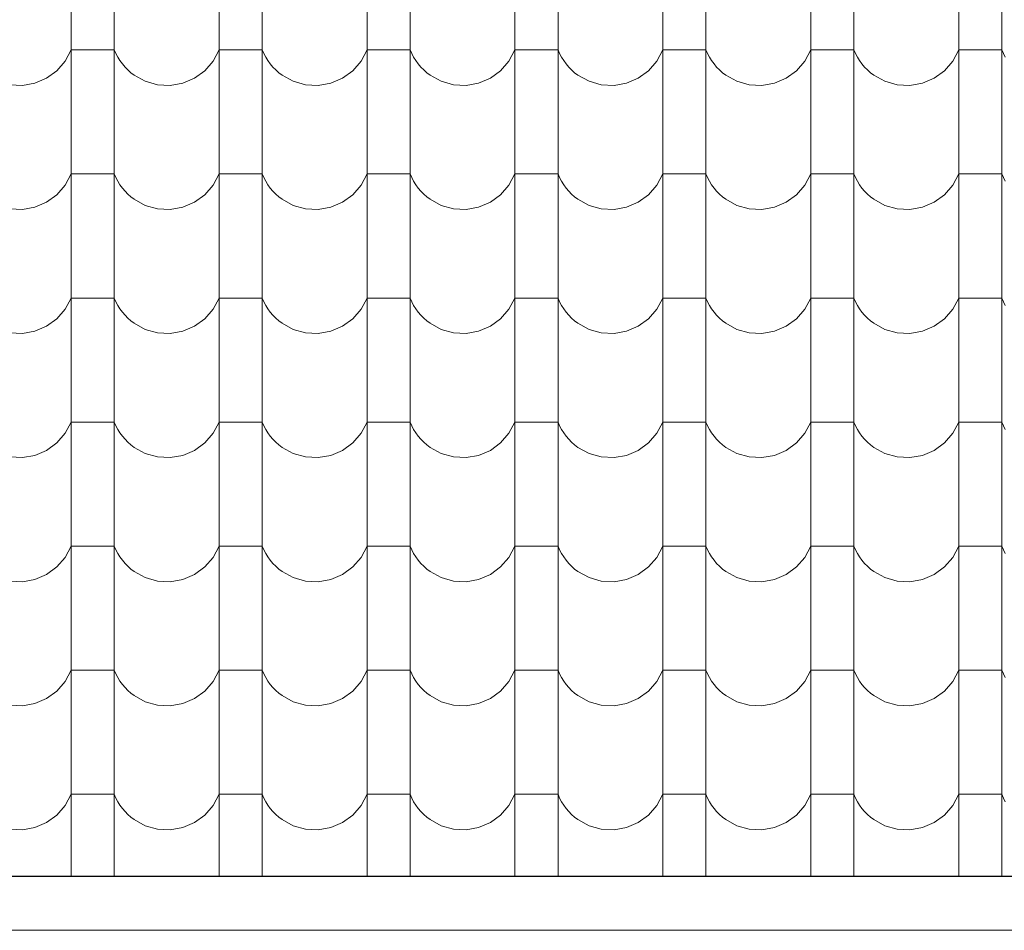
# Model space of a CAD drawing. Header units: millimetres. Extents: x -61343 to 9939, y -6894 to 7453.
# Tile 239 of 255: x 3297 to 3517, y -3588 to -3385. Entities that reach past the tile are written whole.
import ezdxf

# ---------------------------------------------------------------- set-up
doc = ezdxf.new("R2010")
doc.units = ezdxf.units.MM
doc.header["$MEASUREMENT"] = 0
doc.layers.add('810-G Ogólne', color=7, linetype='Continuous')
doc.layers.add('990-D Import IFC', color=7, linetype='Continuous')

# ---------------------------------------------------------------- blocks, each defined once
blk = doc.blocks.new('*X1822', base_point=(515069.4, 47309.9))
at = {"layer": '990-D Import IFC', "color": 251, "linetype": 'Continuous', "lineweight": 13, "true_color": 0x6a6a6a}
for p, q in [((543071.4, -17785.1), (543071.4, -18062.1)), ((543167.5, -17785.1), (543167.5, -18062.1)), ((543401.4, -17785.1), (543401.4, -18062.1)), ((543497.5, -17785.1), (543497.5, -18062.1)), ((543731.4, -17785.1), (543731.4, -18062.1)), ((543827.5, -17785.1), (543827.5, -18062.1)), ((544061.4, -17785.1), (544061.4, -18062.1)), ((544157.5, -17785.1), (544157.5, -18062.1)), ((544391.4, -17785.1), (544391.4, -18062.1)), ((544487.5, -17785.1), (544487.5, -18062.1)), ((544721.4, -17785.1), (544721.4, -18062.1)), ((544817.5, -17785.1), (544817.5, -18062.1)), ((545051.4, -17785.1), (545051.4, -18062.1)), ((545147.5, -17785.1), (545147.5, -18062.1)), ((543058.1, -17918.2), (543071.4, -17893.2)), ((543119.4, -17893.2), (543071.4, -17893.2)), ((543167.5, -17893.2), (543119.4, -17893.2)), ((543167.5, -17893.2), (543171.1, -17901.5)), ((543171.1, -17901.5), (543175.4, -17909.6)), ((543388.1, -17918.2), (543401.4, -17893.2)), ((543449.4, -17893.2), (543401.4, -17893.2)), ((543497.5, -17893.2), (543449.4, -17893.2)), ((543497.5, -17893.2), (543501.1, -17901.5)), ((543501.1, -17901.5), (543505.4, -17909.6)), ((543718.1, -17918.2), (543731.4, -17893.2)), ((543779.4, -17893.2), (543731.4, -17893.2)), ((543827.5, -17893.2), (543779.4, -17893.2)), ((543827.5, -17893.2), (543831.1, -17901.5)), ((543831.1, -17901.5), (543835.4, -17909.6)), ((544048.1, -17918.2), (544061.4, -17893.2)), ((544109.4, -17893.2), (544061.4, -17893.2)), ((544157.5, -17893.2), (544109.4, -17893.2)), ((544157.5, -17893.2), (544161.1, -17901.5)), ((544161.1, -17901.5), (544165.4, -17909.6)), ((544378.1, -17918.2), (544391.4, -17893.2)), ((544439.4, -17893.2), (544391.4, -17893.2)), ((544487.5, -17893.2), (544439.4, -17893.2)), ((544487.5, -17893.2), (544491.1, -17901.5)), ((544491.1, -17901.5), (544495.4, -17909.6)), ((544708.1, -17918.2), (544721.4, -17893.2)), ((544769.4, -17893.2), (544721.4, -17893.2)), ((544817.5, -17893.2), (544769.4, -17893.2)), ((544817.5, -17893.2), (544821.1, -17901.5)), ((544821.1, -17901.5), (544825.4, -17909.6)), ((545038.1, -17918.2), (545051.4, -17893.2)), ((545099.4, -17893.2), (545051.4, -17893.2)), ((545147.5, -17893.2), (545099.4, -17893.2)), ((545147.5, -17893.2), (545151.1, -17901.5)), ((545151.1, -17901.5), (545155.4, -17909.6)), ((543039.4, -17939.7), (543058.1, -17918.2)), ((543175.4, -17909.6), (543180.2, -17917.3)), ((543180.2, -17917.3), (543185.5, -17924.7)), ((543185.5, -17924.7), (543191.4, -17931.6)), ((543369.4, -17939.7), (543388.1, -17918.2)), ((543505.4, -17909.6), (543510.2, -17917.3)), ((543510.2, -17917.3), (543515.5, -17924.7)), ((543515.5, -17924.7), (543521.4, -17931.6)), ((543699.4, -17939.7), (543718.1, -17918.2)), ((543835.4, -17909.6), (543840.2, -17917.3)), ((543840.2, -17917.3), (543845.5, -17924.7)), ((543845.5, -17924.7), (543851.4, -17931.6)), ((544029.4, -17939.7), (544048.1, -17918.2)), ((544165.4, -17909.6), (544170.2, -17917.3)), ((544170.2, -17917.3), (544175.5, -17924.7)), ((544175.5, -17924.7), (544181.4, -17931.6)), ((544359.4, -17939.7), (544378.1, -17918.2)), ((544495.4, -17909.6), (544500.2, -17917.3)), ((544500.2, -17917.3), (544505.5, -17924.7)), ((544505.5, -17924.7), (544511.4, -17931.6)), ((544689.4, -17939.7), (544708.1, -17918.2)), ((544825.4, -17909.6), (544830.2, -17917.3)), ((544830.2, -17917.3), (544835.5, -17924.7)), ((544835.5, -17924.7), (544841.4, -17931.6)), ((545019.4, -17939.7), (545038.1, -17918.2)), ((543016.5, -17956.4), (543039.4, -17939.7)), ((543191.4, -17931.6), (543197.8, -17938.1)), ((543197.8, -17938.1), (543204.6, -17944.2)), ((543204.6, -17944.2), (543211.9, -17949.7)), ((543346.5, -17956.4), (543369.4, -17939.7)), ((543521.4, -17931.6), (543527.8, -17938.1)), ((543527.8, -17938.1), (543534.6, -17944.2)), ((543534.6, -17944.2), (543541.9, -17949.7)), ((543676.5, -17956.4), (543699.4, -17939.7)), ((543851.4, -17931.6), (543857.8, -17938.1)), ((543857.8, -17938.1), (543864.6, -17944.2)), ((543864.6, -17944.2), (543871.9, -17949.7)), ((544006.5, -17956.4), (544029.4, -17939.7)), ((544181.4, -17931.6), (544187.8, -17938.1)), ((544187.8, -17938.1), (544194.6, -17944.2)), ((544194.6, -17944.2), (544201.9, -17949.7)), ((544336.5, -17956.4), (544359.4, -17939.7)), ((544511.4, -17931.6), (544517.8, -17938.1)), ((544517.8, -17938.1), (544524.6, -17944.2)), ((544524.6, -17944.2), (544531.9, -17949.7)), ((544666.5, -17956.4), (544689.4, -17939.7)), ((544841.4, -17931.6), (544847.8, -17938.1)), ((544847.8, -17938.1), (544854.6, -17944.2)), ((544854.6, -17944.2), (544861.9, -17949.7)), ((544996.5, -17956.4), (545019.4, -17939.7)), ((542962.4, -17972.5), (542990.4, -17967.5)), ((542990.4, -17967.5), (543016.5, -17956.4)), ((543211.9, -17949.7), (543236.7, -17963.4)), ((543236.7, -17963.4), (543264.1, -17971.1)), ((543292.4, -17972.5), (543320.4, -17967.5)), ((543320.4, -17967.5), (543346.5, -17956.4)), ((543541.9, -17949.7), (543566.7, -17963.4)), ((543566.7, -17963.4), (543594.1, -17971.1)), ((543622.4, -17972.5), (543650.4, -17967.5)), ((543650.4, -17967.5), (543676.5, -17956.4)), ((543871.9, -17949.7), (543896.7, -17963.4)), ((543896.7, -17963.4), (543924.1, -17971.1)), ((543952.4, -17972.5), (543980.4, -17967.5)), ((543980.4, -17967.5), (544006.5, -17956.4)), ((544201.9, -17949.7), (544226.7, -17963.4)), ((544226.7, -17963.4), (544254.1, -17971.1)), ((544282.4, -17972.5), (544310.4, -17967.5)), ((544310.4, -17967.5), (544336.5, -17956.4)), ((544531.9, -17949.7), (544556.7, -17963.4)), ((544556.7, -17963.4), (544584.1, -17971.1)), ((544612.4, -17972.5), (544640.4, -17967.5)), ((544640.4, -17967.5), (544666.5, -17956.4)), ((544861.9, -17949.7), (544886.7, -17963.4)), ((544886.7, -17963.4), (544914.1, -17971.1)), ((544942.4, -17972.5), (544970.4, -17967.5)), ((544970.4, -17967.5), (544996.5, -17956.4)), ((542934.1, -17971.1), (542962.4, -17972.5)), ((543264.1, -17971.1), (543292.4, -17972.5)), ((543594.1, -17971.1), (543622.4, -17972.5)), ((543924.1, -17971.1), (543952.4, -17972.5)), ((544254.1, -17971.1), (544282.4, -17972.5)), ((544584.1, -17971.1), (544612.4, -17972.5)), ((544914.1, -17971.1), (544942.4, -17972.5)), ((543071.4, -18062.1), (543071.4, -18339.1)), ((543167.5, -18062.1), (543167.5, -18339.1)), ((543401.4, -18062.1), (543401.4, -18339.1)), ((543497.5, -18062.1), (543497.5, -18339.1)), ((543731.4, -18062.1), (543731.4, -18339.1)), ((543827.5, -18062.1), (543827.5, -18339.1)), ((544061.4, -18062.1), (544061.4, -18339.1)), ((544157.5, -18062.1), (544157.5, -18339.1)), ((544391.4, -18062.1), (544391.4, -18339.1)), ((544487.5, -18062.1), (544487.5, -18339.1)), ((544721.4, -18062.1), (544721.4, -18339.1)), ((544817.5, -18062.1), (544817.5, -18339.1)), ((545051.4, -18062.1), (545051.4, -18339.1)), ((545147.5, -18062.1), (545147.5, -18339.1)), ((543058.1, -18195.2), (543071.4, -18170.2)), ((543119.4, -18170.2), (543071.4, -18170.2)), ((543167.5, -18170.2), (543119.4, -18170.2)), ((543167.5, -18170.2), (543171.1, -18178.5)), ((543171.1, -18178.5), (543175.4, -18186.6)), ((543175.4, -18186.6), (543180.2, -18194.3)), ((543388.1, -18195.2), (543401.4, -18170.2)), ((543449.4, -18170.2), (543401.4, -18170.2)), ((543497.5, -18170.2), (543449.4, -18170.2)), ((543497.5, -18170.2), (543501.1, -18178.5)), ((543501.1, -18178.5), (543505.4, -18186.6)), ((543505.4, -18186.6), (543510.2, -18194.3)), ((543718.1, -18195.2), (543731.4, -18170.2)), ((543779.4, -18170.2), (543731.4, -18170.2)), ((543827.5, -18170.2), (543779.4, -18170.2)), ((543827.5, -18170.2), (543831.1, -18178.5)), ((543831.1, -18178.5), (543835.4, -18186.6)), ((543835.4, -18186.6), (543840.2, -18194.3)), ((544048.1, -18195.2), (544061.4, -18170.2)), ((544109.4, -18170.2), (544061.4, -18170.2)), ((544157.5, -18170.2), (544109.4, -18170.2)), ((544157.5, -18170.2), (544161.1, -18178.5)), ((544161.1, -18178.5), (544165.4, -18186.6)), ((544165.4, -18186.6), (544170.2, -18194.3)), ((544378.1, -18195.2), (544391.4, -18170.2)), ((544439.4, -18170.2), (544391.4, -18170.2)), ((544487.5, -18170.2), (544439.4, -18170.2)), ((544487.5, -18170.2), (544491.1, -18178.5)), ((544491.1, -18178.5), (544495.4, -18186.6)), ((544495.4, -18186.6), (544500.2, -18194.3)), ((544708.1, -18195.2), (544721.4, -18170.2)), ((544769.4, -18170.2), (544721.4, -18170.2)), ((544817.5, -18170.2), (544769.4, -18170.2)), ((544817.5, -18170.2), (544821.1, -18178.5)), ((544821.1, -18178.5), (544825.4, -18186.6)), ((544825.4, -18186.6), (544830.2, -18194.3)), ((545038.1, -18195.2), (545051.4, -18170.2)), ((545099.4, -18170.2), (545051.4, -18170.2)), ((545147.5, -18170.2), (545099.4, -18170.2)), ((545147.5, -18170.2), (545151.1, -18178.5)), ((545151.1, -18178.5), (545155.4, -18186.6)), ((543039.4, -18216.7), (543058.1, -18195.2)), ((543180.2, -18194.3), (543185.5, -18201.7)), ((543185.5, -18201.7), (543191.4, -18208.6)), ((543191.4, -18208.6), (543197.8, -18215.1)), ((543369.4, -18216.7), (543388.1, -18195.2)), ((543510.2, -18194.3), (543515.5, -18201.7)), ((543515.5, -18201.7), (543521.4, -18208.6)), ((543521.4, -18208.6), (543527.8, -18215.1)), ((543699.4, -18216.7), (543718.1, -18195.2)), ((543840.2, -18194.3), (543845.5, -18201.7)), ((543845.5, -18201.7), (543851.4, -18208.6)), ((543851.4, -18208.6), (543857.8, -18215.1)), ((544029.4, -18216.7), (544048.1, -18195.2)), ((544170.2, -18194.3), (544175.5, -18201.7)), ((544175.5, -18201.7), (544181.4, -18208.6)), ((544181.4, -18208.6), (544187.8, -18215.1)), ((544359.4, -18216.7), (544378.1, -18195.2)), ((544500.2, -18194.3), (544505.5, -18201.7)), ((544505.5, -18201.7), (544511.4, -18208.6)), ((544511.4, -18208.6), (544517.8, -18215.1)), ((544689.4, -18216.7), (544708.1, -18195.2)), ((544830.2, -18194.3), (544835.5, -18201.7)), ((544835.5, -18201.7), (544841.4, -18208.6)), ((544841.4, -18208.6), (544847.8, -18215.1)), ((545019.4, -18216.7), (545038.1, -18195.2)), ((543016.5, -18233.4), (543039.4, -18216.7)), ((543197.8, -18215.1), (543204.6, -18221.2)), ((543204.6, -18221.2), (543211.9, -18226.7)), ((543211.9, -18226.7), (543236.7, -18240.4)), ((543346.5, -18233.4), (543369.4, -18216.7)), ((543527.8, -18215.1), (543534.6, -18221.2)), ((543534.6, -18221.2), (543541.9, -18226.7)), ((543541.9, -18226.7), (543566.7, -18240.4)), ((543676.5, -18233.4), (543699.4, -18216.7)), ((543857.8, -18215.1), (543864.6, -18221.2)), ((543864.6, -18221.2), (543871.9, -18226.7)), ((543871.9, -18226.7), (543896.7, -18240.4)), ((544006.5, -18233.4), (544029.4, -18216.7)), ((544187.8, -18215.1), (544194.6, -18221.2)), ((544194.6, -18221.2), (544201.9, -18226.7)), ((544201.9, -18226.7), (544226.7, -18240.4)), ((544336.5, -18233.4), (544359.4, -18216.7)), ((544517.8, -18215.1), (544524.6, -18221.2)), ((544524.6, -18221.2), (544531.9, -18226.7)), ((544531.9, -18226.7), (544556.7, -18240.4)), ((544666.5, -18233.4), (544689.4, -18216.7)), ((544847.8, -18215.1), (544854.6, -18221.2)), ((544854.6, -18221.2), (544861.9, -18226.7)), ((544861.9, -18226.7), (544886.7, -18240.4)), ((544996.5, -18233.4), (545019.4, -18216.7)), ((542934.1, -18248.1), (542962.4, -18249.5)), ((542962.4, -18249.5), (542990.4, -18244.5)), ((542990.4, -18244.5), (543016.5, -18233.4)), ((543236.7, -18240.4), (543264.1, -18248.1)), ((543264.1, -18248.1), (543292.4, -18249.5)), ((543292.4, -18249.5), (543320.4, -18244.5)), ((543320.4, -18244.5), (543346.5, -18233.4)), ((543566.7, -18240.4), (543594.1, -18248.1)), ((543594.1, -18248.1), (543622.4, -18249.5)), ((543622.4, -18249.5), (543650.4, -18244.5)), ((543650.4, -18244.5), (543676.5, -18233.4)), ((543896.7, -18240.4), (543924.1, -18248.1)), ((543924.1, -18248.1), (543952.4, -18249.5)), ((543952.4, -18249.5), (543980.4, -18244.5)), ((543980.4, -18244.5), (544006.5, -18233.4)), ((544226.7, -18240.4), (544254.1, -18248.1)), ((544254.1, -18248.1), (544282.4, -18249.5)), ((544282.4, -18249.5), (544310.4, -18244.5)), ((544310.4, -18244.5), (544336.5, -18233.4)), ((544556.7, -18240.4), (544584.1, -18248.1)), ((544584.1, -18248.1), (544612.4, -18249.5)), ((544612.4, -18249.5), (544640.4, -18244.5)), ((544640.4, -18244.5), (544666.5, -18233.4)), ((544886.7, -18240.4), (544914.1, -18248.1)), ((544914.1, -18248.1), (544942.4, -18249.5)), ((544942.4, -18249.5), (544970.4, -18244.5)), ((544970.4, -18244.5), (544996.5, -18233.4)), ((543071.4, -18339.1), (543071.4, -18616.1)), ((543167.5, -18339.1), (543167.5, -18616.1)), ((543401.4, -18339.1), (543401.4, -18616.1)), ((543497.5, -18339.1), (543497.5, -18616.1)), ((543731.4, -18339.1), (543731.4, -18616.1)), ((543827.5, -18339.1), (543827.5, -18616.1)), ((544061.4, -18339.1), (544061.4, -18616.1)), ((544157.5, -18339.1), (544157.5, -18616.1)), ((544391.4, -18339.1), (544391.4, -18616.1)), ((544487.5, -18339.1), (544487.5, -18616.1)), ((544721.4, -18339.1), (544721.4, -18616.1)), ((544817.5, -18339.1), (544817.5, -18616.1)), ((545051.4, -18339.1), (545051.4, -18616.1)), ((545147.5, -18339.1), (545147.5, -18616.1)), ((543058.1, -18472.2), (543071.4, -18447.2)), ((543119.4, -18447.2), (543071.4, -18447.2)), ((543167.5, -18447.2), (543119.4, -18447.2)), ((543167.5, -18447.2), (543171.1, -18455.5)), ((543388.1, -18472.2), (543401.4, -18447.2)), ((543449.4, -18447.2), (543401.4, -18447.2)), ((543497.5, -18447.2), (543449.4, -18447.2)), ((543497.5, -18447.2), (543501.1, -18455.5)), ((543718.1, -18472.2), (543731.4, -18447.2)), ((543779.4, -18447.2), (543731.4, -18447.2)), ((543827.5, -18447.2), (543779.4, -18447.2)), ((543827.5, -18447.2), (543831.1, -18455.5)), ((544048.1, -18472.2), (544061.4, -18447.2)), ((544109.4, -18447.2), (544061.4, -18447.2)), ((544157.5, -18447.2), (544109.4, -18447.2)), ((544157.5, -18447.2), (544161.1, -18455.5)), ((544378.1, -18472.2), (544391.4, -18447.2)), ((544439.4, -18447.2), (544391.4, -18447.2)), ((544487.5, -18447.2), (544439.4, -18447.2)), ((544487.5, -18447.2), (544491.1, -18455.5)), ((544708.1, -18472.2), (544721.4, -18447.2)), ((544769.4, -18447.2), (544721.4, -18447.2)), ((544817.5, -18447.2), (544769.4, -18447.2)), ((544817.5, -18447.2), (544821.1, -18455.5)), ((545038.1, -18472.2), (545051.4, -18447.2)), ((545099.4, -18447.2), (545051.4, -18447.2)), ((545147.5, -18447.2), (545099.4, -18447.2)), ((545147.5, -18447.2), (545151.1, -18455.5)), ((543039.4, -18493.7), (543058.1, -18472.2)), ((543171.1, -18455.5), (543175.4, -18463.6)), ((543175.4, -18463.6), (543180.2, -18471.3)), ((543180.2, -18471.3), (543185.5, -18478.7)), ((543369.4, -18493.7), (543388.1, -18472.2)), ((543501.1, -18455.5), (543505.4, -18463.6)), ((543505.4, -18463.6), (543510.2, -18471.3)), ((543510.2, -18471.3), (543515.5, -18478.7)), ((543699.4, -18493.7), (543718.1, -18472.2)), ((543831.1, -18455.5), (543835.4, -18463.6)), ((543835.4, -18463.6), (543840.2, -18471.3)), ((543840.2, -18471.3), (543845.5, -18478.7)), ((544029.4, -18493.7), (544048.1, -18472.2)), ((544161.1, -18455.5), (544165.4, -18463.6)), ((544165.4, -18463.6), (544170.2, -18471.3)), ((544170.2, -18471.3), (544175.5, -18478.7)), ((544359.4, -18493.7), (544378.1, -18472.2)), ((544491.1, -18455.5), (544495.4, -18463.6)), ((544495.4, -18463.6), (544500.2, -18471.3)), ((544500.2, -18471.3), (544505.5, -18478.7)), ((544689.4, -18493.7), (544708.1, -18472.2)), ((544821.1, -18455.5), (544825.4, -18463.6)), ((544825.4, -18463.6), (544830.2, -18471.3)), ((544830.2, -18471.3), (544835.5, -18478.7)), ((545019.4, -18493.7), (545038.1, -18472.2)), ((545151.1, -18455.5), (545155.4, -18463.6)), ((543016.5, -18510.4), (543039.4, -18493.7)), ((543185.5, -18478.7), (543191.4, -18485.6)), ((543191.4, -18485.6), (543197.8, -18492.1)), ((543197.8, -18492.1), (543204.6, -18498.2)), ((543346.5, -18510.4), (543369.4, -18493.7)), ((543515.5, -18478.7), (543521.4, -18485.6)), ((543521.4, -18485.6), (543527.8, -18492.1)), ((543527.8, -18492.1), (543534.6, -18498.2)), ((543676.5, -18510.4), (543699.4, -18493.7)), ((543845.5, -18478.7), (543851.4, -18485.6)), ((543851.4, -18485.6), (543857.8, -18492.1)), ((543857.8, -18492.1), (543864.6, -18498.2)), ((544006.5, -18510.4), (544029.4, -18493.7)), ((544175.5, -18478.7), (544181.4, -18485.6)), ((544181.4, -18485.6), (544187.8, -18492.1)), ((544187.8, -18492.1), (544194.6, -18498.2)), ((544336.5, -18510.4), (544359.4, -18493.7)), ((544505.5, -18478.7), (544511.4, -18485.6)), ((544511.4, -18485.6), (544517.8, -18492.1)), ((544517.8, -18492.1), (544524.6, -18498.2)), ((544666.5, -18510.4), (544689.4, -18493.7)), ((544835.5, -18478.7), (544841.4, -18485.6)), ((544841.4, -18485.6), (544847.8, -18492.1)), ((544847.8, -18492.1), (544854.6, -18498.2)), ((544996.5, -18510.4), (545019.4, -18493.7)), ((542990.4, -18521.5), (543016.5, -18510.4)), ((543204.6, -18498.2), (543211.9, -18503.7)), ((543211.9, -18503.7), (543236.7, -18517.4)), ((543236.7, -18517.4), (543264.1, -18525.1)), ((543320.4, -18521.5), (543346.5, -18510.4)), ((543534.6, -18498.2), (543541.9, -18503.7)), ((543541.9, -18503.7), (543566.7, -18517.4)), ((543566.7, -18517.4), (543594.1, -18525.1)), ((543650.4, -18521.5), (543676.5, -18510.4)), ((543864.6, -18498.2), (543871.9, -18503.7)), ((543871.9, -18503.7), (543896.7, -18517.4)), ((543896.7, -18517.4), (543924.1, -18525.1)), ((543980.4, -18521.5), (544006.5, -18510.4)), ((544194.6, -18498.2), (544201.9, -18503.7)), ((544201.9, -18503.7), (544226.7, -18517.4)), ((544226.7, -18517.4), (544254.1, -18525.1)), ((544310.4, -18521.5), (544336.5, -18510.4)), ((544524.6, -18498.2), (544531.9, -18503.7)), ((544531.9, -18503.7), (544556.7, -18517.4)), ((544556.7, -18517.4), (544584.1, -18525.1)), ((544640.4, -18521.5), (544666.5, -18510.4)), ((544854.6, -18498.2), (544861.9, -18503.7)), ((544861.9, -18503.7), (544886.7, -18517.4)), ((544886.7, -18517.4), (544914.1, -18525.1)), ((544970.4, -18521.5), (544996.5, -18510.4)), ((542934.1, -18525.1), (542962.4, -18526.5)), ((542962.4, -18526.5), (542990.4, -18521.5)), ((543264.1, -18525.1), (543292.4, -18526.5)), ((543292.4, -18526.5), (543320.4, -18521.5)), ((543594.1, -18525.1), (543622.4, -18526.5)), ((543622.4, -18526.5), (543650.4, -18521.5)), ((543924.1, -18525.1), (543952.4, -18526.5)), ((543952.4, -18526.5), (543980.4, -18521.5)), ((544254.1, -18525.1), (544282.4, -18526.5)), ((544282.4, -18526.5), (544310.4, -18521.5)), ((544584.1, -18525.1), (544612.4, -18526.5)), ((544612.4, -18526.5), (544640.4, -18521.5)), ((544914.1, -18525.1), (544942.4, -18526.5)), ((544942.4, -18526.5), (544970.4, -18521.5)), ((543071.4, -18616.1), (543071.4, -18893.1)), ((543167.5, -18616.1), (543167.5, -18893.1)), ((543401.4, -18616.1), (543401.4, -18893.1)), ((543497.5, -18616.1), (543497.5, -18893.1)), ((543731.4, -18616.1), (543731.4, -18893.1)), ((543827.5, -18616.1), (543827.5, -18893.1)), ((544061.4, -18616.1), (544061.4, -18893.1)), ((544157.5, -18616.1), (544157.5, -18893.1)), ((544391.4, -18616.1), (544391.4, -18893.1)), ((544487.5, -18616.1), (544487.5, -18893.1)), ((544721.4, -18616.1), (544721.4, -18893.1)), ((544817.5, -18616.1), (544817.5, -18893.1)), ((545051.4, -18616.1), (545051.4, -18893.1)), ((545147.5, -18616.1), (545147.5, -18893.1)), ((543058.1, -18749.2), (543071.4, -18724.2)), ((543119.4, -18724.2), (543071.4, -18724.2)), ((543167.5, -18724.2), (543119.4, -18724.2)), ((543167.5, -18724.2), (543171.1, -18732.5)), ((543171.1, -18732.5), (543175.4, -18740.6)), ((543388.1, -18749.2), (543401.4, -18724.2)), ((543449.4, -18724.2), (543401.4, -18724.2)), ((543497.5, -18724.2), (543449.4, -18724.2)), ((543497.5, -18724.2), (543501.1, -18732.5)), ((543501.1, -18732.5), (543505.4, -18740.6)), ((543718.1, -18749.2), (543731.4, -18724.2)), ((543779.4, -18724.2), (543731.4, -18724.2)), ((543827.5, -18724.2), (543779.4, -18724.2)), ((543827.5, -18724.2), (543831.1, -18732.5)), ((543831.1, -18732.5), (543835.4, -18740.6)), ((544048.1, -18749.2), (544061.4, -18724.2)), ((544109.4, -18724.2), (544061.4, -18724.2)), ((544157.5, -18724.2), (544109.4, -18724.2)), ((544157.5, -18724.2), (544161.1, -18732.5)), ((544161.1, -18732.5), (544165.4, -18740.6)), ((544378.1, -18749.2), (544391.4, -18724.2)), ((544439.4, -18724.2), (544391.4, -18724.2)), ((544487.5, -18724.2), (544439.4, -18724.2)), ((544487.5, -18724.2), (544491.1, -18732.5)), ((544491.1, -18732.5), (544495.4, -18740.6)), ((544708.1, -18749.2), (544721.4, -18724.2)), ((544769.4, -18724.2), (544721.4, -18724.2)), ((544817.5, -18724.2), (544769.4, -18724.2)), ((544817.5, -18724.2), (544821.1, -18732.5)), ((544821.1, -18732.5), (544825.4, -18740.6)), ((545038.1, -18749.2), (545051.4, -18724.2)), ((545099.4, -18724.2), (545051.4, -18724.2)), ((545147.5, -18724.2), (545099.4, -18724.2)), ((545147.5, -18724.2), (545151.1, -18732.5)), ((545151.1, -18732.5), (545155.4, -18740.6)), ((543039.4, -18770.7), (543058.1, -18749.2)), ((543175.4, -18740.6), (543180.2, -18748.3)), ((543180.2, -18748.3), (543185.5, -18755.7)), ((543185.5, -18755.7), (543191.4, -18762.6)), ((543369.4, -18770.7), (543388.1, -18749.2)), ((543505.4, -18740.6), (543510.2, -18748.3)), ((543510.2, -18748.3), (543515.5, -18755.7)), ((543515.5, -18755.7), (543521.4, -18762.6)), ((543699.4, -18770.7), (543718.1, -18749.2)), ((543835.4, -18740.6), (543840.2, -18748.3)), ((543840.2, -18748.3), (543845.5, -18755.7)), ((543845.5, -18755.7), (543851.4, -18762.6)), ((544029.4, -18770.7), (544048.1, -18749.2)), ((544165.4, -18740.6), (544170.2, -18748.3)), ((544170.2, -18748.3), (544175.5, -18755.7)), ((544175.5, -18755.7), (544181.4, -18762.6)), ((544359.4, -18770.7), (544378.1, -18749.2)), ((544495.4, -18740.6), (544500.2, -18748.3)), ((544500.2, -18748.3), (544505.5, -18755.7)), ((544505.5, -18755.7), (544511.4, -18762.6)), ((544689.4, -18770.7), (544708.1, -18749.2)), ((544825.4, -18740.6), (544830.2, -18748.3)), ((544830.2, -18748.3), (544835.5, -18755.7)), ((544835.5, -18755.7), (544841.4, -18762.6)), ((545019.4, -18770.7), (545038.1, -18749.2)), ((543016.5, -18787.4), (543039.4, -18770.7)), ((543191.4, -18762.6), (543197.8, -18769.1)), ((543197.8, -18769.1), (543204.6, -18775.2)), ((543204.6, -18775.2), (543211.9, -18780.7)), ((543211.9, -18780.7), (543236.7, -18794.4)), ((543346.5, -18787.4), (543369.4, -18770.7)), ((543521.4, -18762.6), (543527.8, -18769.1)), ((543527.8, -18769.1), (543534.6, -18775.2)), ((543534.6, -18775.2), (543541.9, -18780.7)), ((543541.9, -18780.7), (543566.7, -18794.4)), ((543676.5, -18787.4), (543699.4, -18770.7)), ((543851.4, -18762.6), (543857.8, -18769.1)), ((543857.8, -18769.1), (543864.6, -18775.2)), ((543864.6, -18775.2), (543871.9, -18780.7)), ((543871.9, -18780.7), (543896.7, -18794.4)), ((544006.5, -18787.4), (544029.4, -18770.7)), ((544181.4, -18762.6), (544187.8, -18769.1)), ((544187.8, -18769.1), (544194.6, -18775.2)), ((544194.6, -18775.2), (544201.9, -18780.7)), ((544201.9, -18780.7), (544226.7, -18794.4)), ((544336.5, -18787.4), (544359.4, -18770.7)), ((544511.4, -18762.6), (544517.8, -18769.1)), ((544517.8, -18769.1), (544524.6, -18775.2)), ((544524.6, -18775.2), (544531.9, -18780.7)), ((544531.9, -18780.7), (544556.7, -18794.4)), ((544666.5, -18787.4), (544689.4, -18770.7)), ((544841.4, -18762.6), (544847.8, -18769.1)), ((544847.8, -18769.1), (544854.6, -18775.2)), ((544854.6, -18775.2), (544861.9, -18780.7)), ((544861.9, -18780.7), (544886.7, -18794.4)), ((544996.5, -18787.4), (545019.4, -18770.7)), ((542934.1, -18802.1), (542962.4, -18803.5)), ((542962.4, -18803.5), (542990.4, -18798.5)), ((542990.4, -18798.5), (543016.5, -18787.4)), ((543236.7, -18794.4), (543264.1, -18802.1)), ((543264.1, -18802.1), (543292.4, -18803.5)), ((543292.4, -18803.5), (543320.4, -18798.5)), ((543320.4, -18798.5), (543346.5, -18787.4)), ((543566.7, -18794.4), (543594.1, -18802.1)), ((543594.1, -18802.1), (543622.4, -18803.5)), ((543622.4, -18803.5), (543650.4, -18798.5)), ((543650.4, -18798.5), (543676.5, -18787.4)), ((543896.7, -18794.4), (543924.1, -18802.1)), ((543924.1, -18802.1), (543952.4, -18803.5)), ((543952.4, -18803.5), (543980.4, -18798.5)), ((543980.4, -18798.5), (544006.5, -18787.4)), ((544226.7, -18794.4), (544254.1, -18802.1)), ((544254.1, -18802.1), (544282.4, -18803.5)), ((544282.4, -18803.5), (544310.4, -18798.5)), ((544310.4, -18798.5), (544336.5, -18787.4)), ((544556.7, -18794.4), (544584.1, -18802.1)), ((544584.1, -18802.1), (544612.4, -18803.5)), ((544612.4, -18803.5), (544640.4, -18798.5)), ((544640.4, -18798.5), (544666.5, -18787.4)), ((544886.7, -18794.4), (544914.1, -18802.1)), ((544914.1, -18802.1), (544942.4, -18803.5)), ((544942.4, -18803.5), (544970.4, -18798.5)), ((544970.4, -18798.5), (544996.5, -18787.4)), ((543071.4, -18893.1), (543071.4, -19170.1)), ((543167.5, -18893.1), (543167.5, -19170.1)), ((543401.4, -18893.1), (543401.4, -19170.1)), ((543497.5, -18893.1), (543497.5, -19170.1)), ((543731.4, -18893.1), (543731.4, -19170.1)), ((543827.5, -18893.1), (543827.5, -19170.1)), ((544061.4, -18893.1), (544061.4, -19170.1)), ((544157.5, -18893.1), (544157.5, -19170.1)), ((544391.4, -18893.1), (544391.4, -19170.1)), ((544487.5, -18893.1), (544487.5, -19170.1)), ((544721.4, -18893.1), (544721.4, -19170.1)), ((544817.5, -18893.1), (544817.5, -19170.1)), ((545051.4, -18893.1), (545051.4, -19170.1)), ((545147.5, -18893.1), (545147.5, -19170.1)), ((543058.1, -19026.2), (543071.4, -19001.2)), ((543119.4, -19001.2), (543071.4, -19001.2)), ((543167.5, -19001.2), (543119.4, -19001.2)), ((543167.5, -19001.2), (543171.1, -19009.5)), ((543388.1, -19026.2), (543401.4, -19001.2)), ((543449.4, -19001.2), (543401.4, -19001.2)), ((543497.5, -19001.2), (543449.4, -19001.2)), ((543497.5, -19001.2), (543501.1, -19009.5)), ((543718.1, -19026.2), (543731.4, -19001.2)), ((543779.4, -19001.2), (543731.4, -19001.2)), ((543827.5, -19001.2), (543779.4, -19001.2)), ((543827.5, -19001.2), (543831.1, -19009.5)), ((544048.1, -19026.2), (544061.4, -19001.2)), ((544109.4, -19001.2), (544061.4, -19001.2)), ((544157.5, -19001.2), (544109.4, -19001.2)), ((544157.5, -19001.2), (544161.1, -19009.5)), ((544378.1, -19026.2), (544391.4, -19001.2)), ((544439.4, -19001.2), (544391.4, -19001.2)), ((544487.5, -19001.2), (544439.4, -19001.2)), ((544487.5, -19001.2), (544491.1, -19009.5)), ((544708.1, -19026.2), (544721.4, -19001.2)), ((544769.4, -19001.2), (544721.4, -19001.2)), ((544817.5, -19001.2), (544769.4, -19001.2)), ((544817.5, -19001.2), (544821.1, -19009.5)), ((545038.1, -19026.2), (545051.4, -19001.2)), ((545099.4, -19001.2), (545051.4, -19001.2)), ((545147.5, -19001.2), (545099.4, -19001.2)), ((545147.5, -19001.2), (545151.1, -19009.5)), ((543171.1, -19009.5), (543175.4, -19017.6)), ((543175.4, -19017.6), (543180.2, -19025.3)), ((543501.1, -19009.5), (543505.4, -19017.6)), ((543505.4, -19017.6), (543510.2, -19025.3)), ((543831.1, -19009.5), (543835.4, -19017.6)), ((543835.4, -19017.6), (543840.2, -19025.3)), ((544161.1, -19009.5), (544165.4, -19017.6)), ((544165.4, -19017.6), (544170.2, -19025.3)), ((544491.1, -19009.5), (544495.4, -19017.6)), ((544495.4, -19017.6), (544500.2, -19025.3)), ((544821.1, -19009.5), (544825.4, -19017.6)), ((544825.4, -19017.6), (544830.2, -19025.3)), ((545151.1, -19009.5), (545155.4, -19017.6)), ((543039.4, -19047.7), (543058.1, -19026.2)), ((543180.2, -19025.3), (543185.5, -19032.7)), ((543185.5, -19032.7), (543191.4, -19039.6)), ((543191.4, -19039.6), (543197.8, -19046.1)), ((543369.4, -19047.7), (543388.1, -19026.2)), ((543510.2, -19025.3), (543515.5, -19032.7)), ((543515.5, -19032.7), (543521.4, -19039.6)), ((543521.4, -19039.6), (543527.8, -19046.1)), ((543699.4, -19047.7), (543718.1, -19026.2)), ((543840.2, -19025.3), (543845.5, -19032.7)), ((543845.5, -19032.7), (543851.4, -19039.6)), ((543851.4, -19039.6), (543857.8, -19046.1)), ((544029.4, -19047.7), (544048.1, -19026.2)), ((544170.2, -19025.3), (544175.5, -19032.7)), ((544175.5, -19032.7), (544181.4, -19039.6)), ((544181.4, -19039.6), (544187.8, -19046.1)), ((544359.4, -19047.7), (544378.1, -19026.2)), ((544500.2, -19025.3), (544505.5, -19032.7)), ((544505.5, -19032.7), (544511.4, -19039.6)), ((544511.4, -19039.6), (544517.8, -19046.1)), ((544689.4, -19047.7), (544708.1, -19026.2)), ((544830.2, -19025.3), (544835.5, -19032.7)), ((544835.5, -19032.7), (544841.4, -19039.6)), ((544841.4, -19039.6), (544847.8, -19046.1)), ((545019.4, -19047.7), (545038.1, -19026.2)), ((542990.4, -19075.5), (543016.5, -19064.4)), ((543016.5, -19064.4), (543039.4, -19047.7)), ((543197.8, -19046.1), (543204.6, -19052.2)), ((543204.6, -19052.2), (543211.9, -19057.7)), ((543211.9, -19057.7), (543236.7, -19071.4)), ((543320.4, -19075.5), (543346.5, -19064.4)), ((543346.5, -19064.4), (543369.4, -19047.7)), ((543527.8, -19046.1), (543534.6, -19052.2)), ((543534.6, -19052.2), (543541.9, -19057.7)), ((543541.9, -19057.7), (543566.7, -19071.4)), ((543650.4, -19075.5), (543676.5, -19064.4)), ((543676.5, -19064.4), (543699.4, -19047.7)), ((543857.8, -19046.1), (543864.6, -19052.2)), ((543864.6, -19052.2), (543871.9, -19057.7)), ((543871.9, -19057.7), (543896.7, -19071.4)), ((543980.4, -19075.5), (544006.5, -19064.4)), ((544006.5, -19064.4), (544029.4, -19047.7)), ((544187.8, -19046.1), (544194.6, -19052.2)), ((544194.6, -19052.2), (544201.9, -19057.7)), ((544201.9, -19057.7), (544226.7, -19071.4)), ((544310.4, -19075.5), (544336.5, -19064.4)), ((544336.5, -19064.4), (544359.4, -19047.7)), ((544517.8, -19046.1), (544524.6, -19052.2)), ((544524.6, -19052.2), (544531.9, -19057.7)), ((544531.9, -19057.7), (544556.7, -19071.4)), ((544640.4, -19075.5), (544666.5, -19064.4)), ((544666.5, -19064.4), (544689.4, -19047.7)), ((544847.8, -19046.1), (544854.6, -19052.2)), ((544854.6, -19052.2), (544861.9, -19057.7)), ((544861.9, -19057.7), (544886.7, -19071.4)), ((544970.4, -19075.5), (544996.5, -19064.4)), ((544996.5, -19064.4), (545019.4, -19047.7)), ((542934.1, -19079.1), (542962.4, -19080.5)), ((542962.4, -19080.5), (542990.4, -19075.5)), ((543236.7, -19071.4), (543264.1, -19079.1)), ((543264.1, -19079.1), (543292.4, -19080.5)), ((543292.4, -19080.5), (543320.4, -19075.5)), ((543566.7, -19071.4), (543594.1, -19079.1)), ((543594.1, -19079.1), (543622.4, -19080.5)), ((543622.4, -19080.5), (543650.4, -19075.5)), ((543896.7, -19071.4), (543924.1, -19079.1)), ((543924.1, -19079.1), (543952.4, -19080.5)), ((543952.4, -19080.5), (543980.4, -19075.5)), ((544226.7, -19071.4), (544254.1, -19079.1)), ((544254.1, -19079.1), (544282.4, -19080.5)), ((544282.4, -19080.5), (544310.4, -19075.5)), ((544556.7, -19071.4), (544584.1, -19079.1)), ((544584.1, -19079.1), (544612.4, -19080.5)), ((544612.4, -19080.5), (544640.4, -19075.5)), ((544886.7, -19071.4), (544914.1, -19079.1)), ((544914.1, -19079.1), (544942.4, -19080.5)), ((544942.4, -19080.5), (544970.4, -19075.5)), ((543071.4, -19170.1), (543071.4, -19447.1)), ((543167.5, -19170.1), (543167.5, -19447.1)), ((543401.4, -19170.1), (543401.4, -19447.1)), ((543497.5, -19170.1), (543497.5, -19447.1)), ((543731.4, -19170.1), (543731.4, -19447.1)), ((543827.5, -19170.1), (543827.5, -19447.1)), ((544061.4, -19170.1), (544061.4, -19447.1)), ((544157.5, -19170.1), (544157.5, -19447.1)), ((544391.4, -19170.1), (544391.4, -19447.1)), ((544487.5, -19170.1), (544487.5, -19447.1)), ((544721.4, -19170.1), (544721.4, -19447.1)), ((544817.5, -19170.1), (544817.5, -19447.1)), ((545051.4, -19170.1), (545051.4, -19447.1)), ((545147.5, -19170.1), (545147.5, -19447.1)), ((543058.1, -19303.2), (543071.4, -19278.2)), ((543119.4, -19278.2), (543071.4, -19278.2)), ((543167.5, -19278.2), (543119.4, -19278.2)), ((543167.5, -19278.2), (543171.1, -19286.5)), ((543171.1, -19286.5), (543175.4, -19294.6)), ((543388.1, -19303.2), (543401.4, -19278.2)), ((543449.4, -19278.2), (543401.4, -19278.2)), ((543497.5, -19278.2), (543449.4, -19278.2)), ((543497.5, -19278.2), (543501.1, -19286.5)), ((543501.1, -19286.5), (543505.4, -19294.6)), ((543718.1, -19303.2), (543731.4, -19278.2)), ((543779.4, -19278.2), (543731.4, -19278.2)), ((543827.5, -19278.2), (543779.4, -19278.2)), ((543827.5, -19278.2), (543831.1, -19286.5)), ((543831.1, -19286.5), (543835.4, -19294.6)), ((544048.1, -19303.2), (544061.4, -19278.2)), ((544109.4, -19278.2), (544061.4, -19278.2)), ((544157.5, -19278.2), (544109.4, -19278.2)), ((544157.5, -19278.2), (544161.1, -19286.5)), ((544161.1, -19286.5), (544165.4, -19294.6)), ((544378.1, -19303.2), (544391.4, -19278.2)), ((544439.4, -19278.2), (544391.4, -19278.2)), ((544487.5, -19278.2), (544439.4, -19278.2)), ((544487.5, -19278.2), (544491.1, -19286.5)), ((544491.1, -19286.5), (544495.4, -19294.6)), ((544708.1, -19303.2), (544721.4, -19278.2)), ((544769.4, -19278.2), (544721.4, -19278.2)), ((544817.5, -19278.2), (544769.4, -19278.2)), ((544817.5, -19278.2), (544821.1, -19286.5)), ((544821.1, -19286.5), (544825.4, -19294.6)), ((545038.1, -19303.2), (545051.4, -19278.2)), ((545099.4, -19278.2), (545051.4, -19278.2)), ((545147.5, -19278.2), (545099.4, -19278.2)), ((545147.5, -19278.2), (545151.1, -19286.5)), ((545151.1, -19286.5), (545155.4, -19294.6)), ((543039.4, -19324.7), (543058.1, -19303.2)), ((543175.4, -19294.6), (543180.2, -19302.3)), ((543180.2, -19302.3), (543185.5, -19309.7)), ((543185.5, -19309.7), (543191.4, -19316.6)), ((543369.4, -19324.7), (543388.1, -19303.2)), ((543505.4, -19294.6), (543510.2, -19302.3)), ((543510.2, -19302.3), (543515.5, -19309.7)), ((543515.5, -19309.7), (543521.4, -19316.6)), ((543699.4, -19324.7), (543718.1, -19303.2)), ((543835.4, -19294.6), (543840.2, -19302.3)), ((543840.2, -19302.3), (543845.5, -19309.7)), ((543845.5, -19309.7), (543851.4, -19316.6)), ((544029.4, -19324.7), (544048.1, -19303.2)), ((544165.4, -19294.6), (544170.2, -19302.3)), ((544170.2, -19302.3), (544175.5, -19309.7)), ((544175.5, -19309.7), (544181.4, -19316.6)), ((544359.4, -19324.7), (544378.1, -19303.2)), ((544495.4, -19294.6), (544500.2, -19302.3)), ((544500.2, -19302.3), (544505.5, -19309.7)), ((544505.5, -19309.7), (544511.4, -19316.6)), ((544689.4, -19324.7), (544708.1, -19303.2)), ((544825.4, -19294.6), (544830.2, -19302.3)), ((544830.2, -19302.3), (544835.5, -19309.7)), ((544835.5, -19309.7), (544841.4, -19316.6)), ((545019.4, -19324.7), (545038.1, -19303.2)), ((543016.5, -19341.4), (543039.4, -19324.7)), ((543191.4, -19316.6), (543197.8, -19323.1)), ((543197.8, -19323.1), (543204.6, -19329.2)), ((543204.6, -19329.2), (543211.9, -19334.7)), ((543346.5, -19341.4), (543369.4, -19324.7)), ((543521.4, -19316.6), (543527.8, -19323.1)), ((543527.8, -19323.1), (543534.6, -19329.2)), ((543534.6, -19329.2), (543541.9, -19334.7)), ((543676.5, -19341.4), (543699.4, -19324.7)), ((543851.4, -19316.6), (543857.8, -19323.1)), ((543857.8, -19323.1), (543864.6, -19329.2)), ((543864.6, -19329.2), (543871.9, -19334.7)), ((544006.5, -19341.4), (544029.4, -19324.7)), ((544181.4, -19316.6), (544187.8, -19323.1)), ((544187.8, -19323.1), (544194.6, -19329.2)), ((544194.6, -19329.2), (544201.9, -19334.7)), ((544336.5, -19341.4), (544359.4, -19324.7)), ((544511.4, -19316.6), (544517.8, -19323.1)), ((544517.8, -19323.1), (544524.6, -19329.2)), ((544524.6, -19329.2), (544531.9, -19334.7)), ((544666.5, -19341.4), (544689.4, -19324.7)), ((544841.4, -19316.6), (544847.8, -19323.1)), ((544847.8, -19323.1), (544854.6, -19329.2)), ((544854.6, -19329.2), (544861.9, -19334.7)), ((544996.5, -19341.4), (545019.4, -19324.7)), ((542962.4, -19357.5), (542990.4, -19352.5)), ((542990.4, -19352.5), (543016.5, -19341.4)), ((543211.9, -19334.7), (543236.7, -19348.4)), ((543236.7, -19348.4), (543264.1, -19356.1)), ((543292.4, -19357.5), (543320.4, -19352.5)), ((543320.4, -19352.5), (543346.5, -19341.4)), ((543541.9, -19334.7), (543566.7, -19348.4)), ((543566.7, -19348.4), (543594.1, -19356.1)), ((543622.4, -19357.5), (543650.4, -19352.5)), ((543650.4, -19352.5), (543676.5, -19341.4)), ((543871.9, -19334.7), (543896.7, -19348.4)), ((543896.7, -19348.4), (543924.1, -19356.1)), ((543952.4, -19357.5), (543980.4, -19352.5)), ((543980.4, -19352.5), (544006.5, -19341.4)), ((544201.9, -19334.7), (544226.7, -19348.4)), ((544226.7, -19348.4), (544254.1, -19356.1)), ((544282.4, -19357.5), (544310.4, -19352.5)), ((544310.4, -19352.5), (544336.5, -19341.4)), ((544531.9, -19334.7), (544556.7, -19348.4)), ((544556.7, -19348.4), (544584.1, -19356.1)), ((544612.4, -19357.5), (544640.4, -19352.5)), ((544640.4, -19352.5), (544666.5, -19341.4)), ((544861.9, -19334.7), (544886.7, -19348.4)), ((544886.7, -19348.4), (544914.1, -19356.1)), ((544942.4, -19357.5), (544970.4, -19352.5)), ((544970.4, -19352.5), (544996.5, -19341.4)), ((542934.1, -19356.1), (542962.4, -19357.5)), ((543264.1, -19356.1), (543292.4, -19357.5)), ((543594.1, -19356.1), (543622.4, -19357.5)), ((543924.1, -19356.1), (543952.4, -19357.5)), ((544254.1, -19356.1), (544282.4, -19357.5)), ((544584.1, -19356.1), (544612.4, -19357.5)), ((544914.1, -19356.1), (544942.4, -19357.5)), ((543071.4, -19447.1), (543071.4, -19724.1)), ((543167.5, -19447.1), (543167.5, -19724.1)), ((543401.4, -19447.1), (543401.4, -19724.1)), ((543497.5, -19447.1), (543497.5, -19724.1)), ((543731.4, -19447.1), (543731.4, -19724.1)), ((543827.5, -19447.1), (543827.5, -19724.1)), ((544061.4, -19447.1), (544061.4, -19724.1)), ((544157.5, -19447.1), (544157.5, -19724.1)), ((544391.4, -19447.1), (544391.4, -19724.1)), ((544487.5, -19447.1), (544487.5, -19724.1)), ((544721.4, -19447.1), (544721.4, -19724.1)), ((544817.5, -19447.1), (544817.5, -19724.1)), ((545051.4, -19447.1), (545051.4, -19724.1)), ((545147.5, -19447.1), (545147.5, -19724.1)), ((543058.1, -19580.2), (543071.4, -19555.2)), ((543119.4, -19555.2), (543071.4, -19555.2)), ((543167.5, -19555.2), (543119.4, -19555.2)), ((543167.5, -19555.2), (543171.1, -19563.5)), ((543171.1, -19563.5), (543175.4, -19571.6)), ((543175.4, -19571.6), (543180.2, -19579.3)), ((543388.1, -19580.2), (543401.4, -19555.2)), ((543449.4, -19555.2), (543401.4, -19555.2)), ((543497.5, -19555.2), (543449.4, -19555.2)), ((543497.5, -19555.2), (543501.1, -19563.5)), ((543501.1, -19563.5), (543505.4, -19571.6)), ((543505.4, -19571.6), (543510.2, -19579.3)), ((543718.1, -19580.2), (543731.4, -19555.2)), ((543779.4, -19555.2), (543731.4, -19555.2)), ((543827.5, -19555.2), (543779.4, -19555.2)), ((543827.5, -19555.2), (543831.1, -19563.5)), ((543831.1, -19563.5), (543835.4, -19571.6)), ((543835.4, -19571.6), (543840.2, -19579.3)), ((544048.1, -19580.2), (544061.4, -19555.2)), ((544109.4, -19555.2), (544061.4, -19555.2)), ((544157.5, -19555.2), (544109.4, -19555.2)), ((544157.5, -19555.2), (544161.1, -19563.5)), ((544161.1, -19563.5), (544165.4, -19571.6)), ((544165.4, -19571.6), (544170.2, -19579.3)), ((544378.1, -19580.2), (544391.4, -19555.2)), ((544439.4, -19555.2), (544391.4, -19555.2)), ((544487.5, -19555.2), (544439.4, -19555.2)), ((544487.5, -19555.2), (544491.1, -19563.5)), ((544491.1, -19563.5), (544495.4, -19571.6)), ((544495.4, -19571.6), (544500.2, -19579.3)), ((544708.1, -19580.2), (544721.4, -19555.2)), ((544769.4, -19555.2), (544721.4, -19555.2)), ((544817.5, -19555.2), (544769.4, -19555.2)), ((544817.5, -19555.2), (544821.1, -19563.5)), ((544821.1, -19563.5), (544825.4, -19571.6)), ((544825.4, -19571.6), (544830.2, -19579.3)), ((545038.1, -19580.2), (545051.4, -19555.2)), ((545099.4, -19555.2), (545051.4, -19555.2)), ((545147.5, -19555.2), (545099.4, -19555.2)), ((545147.5, -19555.2), (545151.1, -19563.5)), ((545151.1, -19563.5), (545155.4, -19571.6)), ((543039.4, -19601.7), (543058.1, -19580.2)), ((543180.2, -19579.3), (543185.5, -19586.7)), ((543185.5, -19586.7), (543191.4, -19593.6)), ((543191.4, -19593.6), (543197.8, -19600.1)), ((543369.4, -19601.7), (543388.1, -19580.2)), ((543510.2, -19579.3), (543515.5, -19586.7)), ((543515.5, -19586.7), (543521.4, -19593.6)), ((543521.4, -19593.6), (543527.8, -19600.1)), ((543699.4, -19601.7), (543718.1, -19580.2)), ((543840.2, -19579.3), (543845.5, -19586.7)), ((543845.5, -19586.7), (543851.4, -19593.6)), ((543851.4, -19593.6), (543857.8, -19600.1)), ((544029.4, -19601.7), (544048.1, -19580.2)), ((544170.2, -19579.3), (544175.5, -19586.7)), ((544175.5, -19586.7), (544181.4, -19593.6)), ((544181.4, -19593.6), (544187.8, -19600.1)), ((544359.4, -19601.7), (544378.1, -19580.2)), ((544500.2, -19579.3), (544505.5, -19586.7)), ((544505.5, -19586.7), (544511.4, -19593.6)), ((544511.4, -19593.6), (544517.8, -19600.1)), ((544689.4, -19601.7), (544708.1, -19580.2)), ((544830.2, -19579.3), (544835.5, -19586.7)), ((544835.5, -19586.7), (544841.4, -19593.6)), ((544841.4, -19593.6), (544847.8, -19600.1)), ((545019.4, -19601.7), (545038.1, -19580.2)), ((543016.5, -19618.4), (543039.4, -19601.7)), ((543197.8, -19600.1), (543204.6, -19606.2)), ((543204.6, -19606.2), (543211.9, -19611.7)), ((543211.9, -19611.7), (543236.7, -19625.4)), ((543346.5, -19618.4), (543369.4, -19601.7)), ((543527.8, -19600.1), (543534.6, -19606.2)), ((543534.6, -19606.2), (543541.9, -19611.7)), ((543541.9, -19611.7), (543566.7, -19625.4)), ((543676.5, -19618.4), (543699.4, -19601.7)), ((543857.8, -19600.1), (543864.6, -19606.2)), ((543864.6, -19606.2), (543871.9, -19611.7)), ((543871.9, -19611.7), (543896.7, -19625.4)), ((544006.5, -19618.4), (544029.4, -19601.7)), ((544187.8, -19600.1), (544194.6, -19606.2)), ((544194.6, -19606.2), (544201.9, -19611.7)), ((544201.9, -19611.7), (544226.7, -19625.4)), ((544336.5, -19618.4), (544359.4, -19601.7)), ((544517.8, -19600.1), (544524.6, -19606.2)), ((544524.6, -19606.2), (544531.9, -19611.7)), ((544531.9, -19611.7), (544556.7, -19625.4)), ((544666.5, -19618.4), (544689.4, -19601.7)), ((544847.8, -19600.1), (544854.6, -19606.2)), ((544854.6, -19606.2), (544861.9, -19611.7)), ((544861.9, -19611.7), (544886.7, -19625.4)), ((544996.5, -19618.4), (545019.4, -19601.7)), ((542934.1, -19633.1), (542962.4, -19634.5)), ((542962.4, -19634.5), (542990.4, -19629.5)), ((542990.4, -19629.5), (543016.5, -19618.4)), ((543236.7, -19625.4), (543264.1, -19633.1)), ((543264.1, -19633.1), (543292.4, -19634.5)), ((543292.4, -19634.5), (543320.4, -19629.5)), ((543320.4, -19629.5), (543346.5, -19618.4)), ((543566.7, -19625.4), (543594.1, -19633.1)), ((543594.1, -19633.1), (543622.4, -19634.5)), ((543622.4, -19634.5), (543650.4, -19629.5)), ((543650.4, -19629.5), (543676.5, -19618.4)), ((543896.7, -19625.4), (543924.1, -19633.1)), ((543924.1, -19633.1), (543952.4, -19634.5)), ((543952.4, -19634.5), (543980.4, -19629.5)), ((543980.4, -19629.5), (544006.5, -19618.4)), ((544226.7, -19625.4), (544254.1, -19633.1)), ((544254.1, -19633.1), (544282.4, -19634.5)), ((544282.4, -19634.5), (544310.4, -19629.5)), ((544310.4, -19629.5), (544336.5, -19618.4)), ((544556.7, -19625.4), (544584.1, -19633.1)), ((544584.1, -19633.1), (544612.4, -19634.5)), ((544612.4, -19634.5), (544640.4, -19629.5)), ((544640.4, -19629.5), (544666.5, -19618.4)), ((544886.7, -19625.4), (544914.1, -19633.1)), ((544914.1, -19633.1), (544942.4, -19634.5)), ((544942.4, -19634.5), (544970.4, -19629.5)), ((544970.4, -19629.5), (544996.5, -19618.4)), ((543071.4, -19724.1), (543071.4, -19738.8)), ((543167.5, -19724.1), (543167.5, -19738.8)), ((543401.4, -19724.1), (543401.4, -19738.8)), ((543497.5, -19724.1), (543497.5, -19738.8)), ((543731.4, -19724.1), (543731.4, -19738.8)), ((543827.5, -19724.1), (543827.5, -19738.8)), ((544061.4, -19724.1), (544061.4, -19738.8)), ((544157.5, -19724.1), (544157.5, -19738.8)), ((544391.4, -19724.1), (544391.4, -19738.8)), ((544487.5, -19724.1), (544487.5, -19738.8)), ((544721.4, -19724.1), (544721.4, -19738.8)), ((544817.5, -19724.1), (544817.5, -19738.8)), ((545051.4, -19724.1), (545051.4, -19738.8)), ((545147.5, -19724.1), (545147.5, -19738.8))]:
    blk.add_line(p, q, dxfattribs=at)
blk = doc.blocks.new('Wypełnienie_6_3', base_point=(515069.4, 47309.9))
at = {"layer": '990-D Import IFC', "color": 251, "linetype": 'Continuous', "lineweight": 13, "true_color": 0x6a6a6a}
blk.add_blockref('*X1822', (515069.4, 47309.9), dxfattribs=at)

msp = doc.modelspace()

# ---------------------------------------------------------------- linework, layer by layer
at = {"layer": '810-G Ogólne', "color": 7, "linetype": 'Continuous', "lineweight": 25}
msp.add_line((4848.669, -3576.299), (812.669, -3576.299), dxfattribs=at)
at = {"layer": '990-D Import IFC', "color": 7, "linetype": 'Continuous', "lineweight": 13}
msp.add_lwpolyline([(1399.669, -3181.299), (824.669, -3576.299), (4836.669, -3576.299), (4292.669, -3181.299), (4232.373, -3225.08), (4233.306, -3181.299), (3972.204, -3181.299), (3972.204, -3221.126), (3916.26, -3221.126), (3916.26, -3181.299)], close=True, dxfattribs=at)
msp.add_lwpolyline([(824.669, -3576.299), (4848.669, -3576.299, -0.1474768), (4846.669, -3582.932), (4846.669, -3623.018), (4808.951, -3646.917), (4808.951, -4415.044), (4820.582, -4426.675), (4812.097, -4435.161), (4796.669, -4419.733), (4796.669, -3640.137), (4836.669, -3614.793), (4836.669, -3588.299), (3851.297, -3588.299), (3851.297, -4434.702, -0.8167997), (3839.295, -4434.702), (3839.295, -3588.299), (2898.056, -3588.299)], format="xyb", dxfattribs=at)

# ---------------------------------------------------------------- block references
at = {"layer": '990-D Import IFC', "color": 251, "linetype": 'Continuous', "lineweight": 13, "true_color": 0x6a6a6a, "xscale": 0.1, "yscale": 0.1, "zscale": 0.1}
msp.add_blockref('Wypełnienie_6_3', (508.562, 3128.573), dxfattribs=at)

doc.saveas('drawing.dxf')
